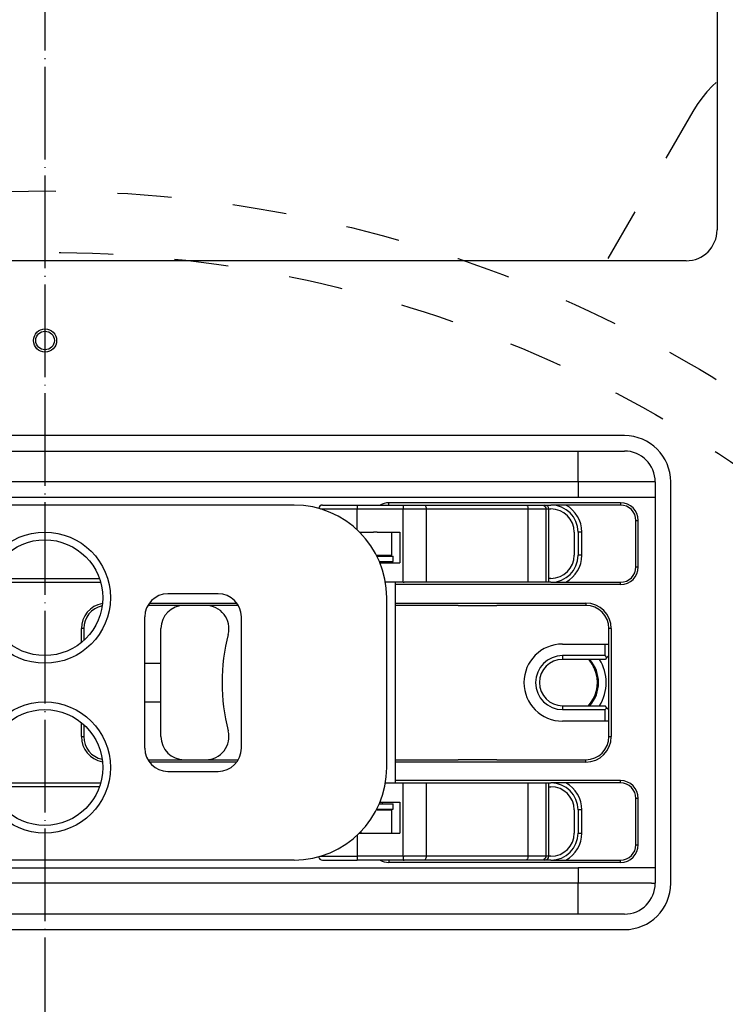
# Model space of a CAD drawing. Extents: x -1809 to 6113, y -4129 to 1471.
# Tile 155 of 197: x 3899 to 3990, y -1761 to -1633. Entities that reach past the tile are written whole.
import ezdxf

# ---------------------------------------------------------------- set-up
doc = ezdxf.new("R2010")
doc.units = 0
doc.linetypes.add('DASHED', pattern=[15, 7, -8])
doc.linetypes.add('DOT_CENTER', pattern=[14, 12, -1, 0, -1])
doc.layers.get('0').update_dxf_attribs({"linetype": 'CONTINUOUS'})
doc.layers.add('1', color=7, linetype='CONTINUOUS')

# ---------------------------------------------------------------- blocks, each defined once
blk = doc.blocks.new('E7018-24101__193', base_point=(4138.86, -1521.88))
at = {"color": 1, "linetype": 'CONTINUOUS'}
for p, q in [((3989.06, -1541.57), (3989.06, -1660.23)), ((3985.06, -1664.23), (3819.06, -1664.23)), ((3977.06, -1686.88), (3827.06, -1686.88)), ((3983.06, -1744.88), (3983.06, -1692.88)), ((3827.06, -1750.88), (3977.06, -1750.88))]:
    blk.add_line(p, q, dxfattribs=at)
for radius in [1.5, 1.2]:
    blk.add_circle((3902.06, -1674.56), radius, dxfattribs=at)
for centre, radius, start, end in [((3985.06, -1660.23), 4, -90, 0), ((3977.06, -1692.88), 6, 0, 90), ((3977.06, -1744.88), 6, -90, 0)]:
    blk.add_arc(centre, radius, start, end, dxfattribs=at)
blk = doc.blocks.new('BUSHING_E7018-21702_1__260', base_point=(3973.56, -1713.88))
at = {"color": 1, "linetype": 'CONTINUOUS'}
for radius, start, end in [(5, 90, -90), (4.5, 15, 41.8103), (4.5, -41.8103, 15)]:
    blk.add_arc((3969.06, -1718.88), radius, start, end, dxfattribs=at)
blk = doc.blocks.new('BUSHINGS_POGOTOWER__263', base_point=(3973.56, -1713.88))
blk.add_blockref('BUSHING_E7018-21702_1__260', (3973.56, -1713.88))
blk = doc.blocks.new('SMALLPARTS__301', base_point=(4152.36, -1481.88))
blk.add_blockref('BUSHINGS_POGOTOWER__263', (3973.56, -1713.88))
blk = doc.blocks.new('E7018-64101__302', base_point=(4152.36, -1481.88))
for name, p in [('SMALLPARTS__301', (4152.36, -1481.88)), ('E7018-24101__193', (4138.86, -1521.88))]:
    blk.add_blockref(name, p)
blk = doc.blocks.new('DUT_BOARD__303', base_point=(4109.88, -1537.57))
at = {"color": 1, "linetype": 'CONTINUOUS'}
for p, q in [((3989.06, -1541.57), (3989.06, -1660.23)), ((3985.06, -1664.23), (3819.06, -1664.23))]:
    blk.add_line(p, q, dxfattribs=at)
blk.add_arc((3985.06, -1660.23), 4, -90, 0, dxfattribs=at)
blk = doc.blocks.new('STIFF_ASSY_DUTBD__304', base_point=(4152.36, -1481.88))
for name, p in [('E7018-64101__302', (4152.36, -1481.88)), ('DUT_BOARD__303', (4109.88, -1537.57))]:
    blk.add_blockref(name, p)
blk = doc.blocks.new('Z_STAGE_PLATE__305', base_point=(3981.06, -1688.88))
at = {"color": 1, "linetype": 'CONTINUOUS'}
for p, q in [((3880.06, -1688.88), (3924.06, -1688.88)), ((3924.06, -1688.88), (3926.06, -1688.88)), ((3926.06, -1688.88), (3927.06, -1688.88)), ((3927.06, -1688.88), (3929.06, -1688.88)), ((3929.06, -1688.88), (3955.56, -1688.88)), ((3955.56, -1688.88), (3957.56, -1688.88)), ((3957.56, -1688.88), (3958.06, -1688.88)), ((3958.06, -1688.88), (3958.56, -1688.88)), ((3958.56, -1688.88), (3960.56, -1688.88)), ((3960.56, -1688.88), (3971.06, -1688.88)), ((3971.06, -1692.88), (3971.06, -1688.88)), ((3971.06, -1688.88), (3977.06, -1688.88)), ((3924.06, -1692.88), (3880.06, -1692.88)), ((3924.56, -1692.88), (3924.06, -1692.88)), ((3928.56, -1692.88), (3924.56, -1692.88)), ((3929.06, -1692.88), (3928.56, -1692.88)), ((3955.56, -1692.88), (3929.06, -1692.88)), ((3956.06, -1692.88), (3955.56, -1692.88)), ((3960.06, -1692.88), (3956.06, -1692.88)), ((3960.56, -1692.88), (3960.06, -1692.88)), ((3971.06, -1692.88), (3960.56, -1692.88)), ((3971.06, -1692.88), (3971.06, -1694.88)), ((3980.56, -1692.88), (3971.06, -1692.88)), ((3981.06, -1692.88), (3980.56, -1692.88)), ((3981.06, -1692.88), (3981.06, -1694.88)), ((3971.06, -1694.88), (3833.06, -1694.88)), ((3981.06, -1694.88), (3971.06, -1694.88)), ((3981.06, -1694.88), (3981.06, -1742.88)), ((3976.56, -1695.58), (3946.56, -1695.58)), ((3946.56, -1695.88), (3946.56, -1695.58)), ((3946.56, -1695.88), (3948.4, -1695.88)), ((3948.4, -1695.88), (3948.56, -1695.88)), ((3948.56, -1695.88), (3951.15, -1695.88)), ((3951.15, -1695.88), (3964.32, -1695.88)), ((3964.32, -1695.88), (3966.41, -1695.88)), ((3966.41, -1695.88), (3966.78, -1695.88)), ((3966.78, -1695.88), (3967.56, -1695.88)), ((3976.56, -1695.88), (3967.56, -1695.88)), ((3976.56, -1695.58), (3976.56, -1695.88)), ((3978.56, -1697.88), (3978.86, -1697.88)), ((3978.56, -1703.88), (3978.56, -1697.88)), ((3978.86, -1703.88), (3978.86, -1697.88)), ((3978.56, -1703.88), (3978.86, -1703.88)), ((3947.37, -1705.88), (3946.56, -1705.88)), ((3948.4, -1705.88), (3947.37, -1705.88)), ((3976.56, -1706.18), (3947.37, -1706.18)), ((3948.4, -1705.88), (3948.56, -1705.88)), ((3951.4, -1705.88), (3948.56, -1705.88)), ((3964.57, -1705.88), (3951.4, -1705.88)), ((3966.89, -1705.88), (3964.57, -1705.88)), ((3967.28, -1705.88), (3966.89, -1705.88)), ((3967.56, -1705.88), (3967.28, -1705.88)), ((3967.56, -1705.88), (3976.56, -1705.88)), ((3976.56, -1706.18), (3976.56, -1705.88)), ((3920.06, -1708.88), (3915.37, -1708.88)), ((3915.57, -1708.58), (3926.87, -1708.58)), ((3922.86, -1708.88), (3920.06, -1708.88)), ((3926.56, -1708.88), (3922.86, -1708.88)), ((3927.07, -1708.88), (3926.56, -1708.88)), ((3947.37, -1708.58), (3972.06, -1708.58)), ((3955.56, -1708.88), (3947.37, -1708.88)), ((3955.56, -1708.88), (3960.56, -1708.88)), ((3968.07, -1708.88), (3960.56, -1708.88)), ((3972.06, -1708.88), (3968.07, -1708.88)), ((3972.06, -1708.58), (3972.06, -1708.88)), ((3906.76, -1713.69), (3906.76, -1711.88)), ((3907.06, -1711.88), (3906.76, -1711.88)), ((3907.06, -1711.88), (3907.06, -1713.43)), ((3975.36, -1711.88), (3975.06, -1711.88)), ((3975.06, -1713.88), (3975.06, -1711.88)), ((3975.36, -1711.88), (3975.36, -1725.88)), ((3975.06, -1715.38), (3975.06, -1713.88)), ((3975.06, -1722.38), (3975.06, -1715.38)), ((3975.06, -1723.88), (3975.06, -1722.38)), ((3906.76, -1725.88), (3906.76, -1724.07)), ((3907.06, -1724.33), (3907.06, -1725.88)), ((3975.06, -1725.88), (3975.06, -1723.88)), ((3906.76, -1725.88), (3907.06, -1725.88)), ((3975.06, -1725.88), (3975.36, -1725.88)), ((3915.37, -1728.88), (3920.06, -1728.88)), ((3926.87, -1729.18), (3915.57, -1729.18)), ((3920.06, -1728.88), (3922.86, -1728.88)), ((3922.86, -1728.88), (3926.06, -1728.88)), ((3926.06, -1728.88), (3927.07, -1728.88)), ((3947.37, -1728.88), (3955.56, -1728.88)), ((3972.06, -1729.18), (3947.37, -1729.18)), ((3960.56, -1728.88), (3955.56, -1728.88)), ((3960.56, -1728.88), (3967.97, -1728.88)), ((3967.97, -1728.88), (3972.06, -1728.88)), ((3972.06, -1729.18), (3972.06, -1728.88)), ((3946.56, -1731.88), (3947.37, -1731.88)), ((3976.56, -1731.58), (3947.37, -1731.58)), ((3947.37, -1731.88), (3948.4, -1731.88)), ((3948.4, -1731.88), (3948.56, -1731.88)), ((3948.56, -1731.88), (3951.4, -1731.88)), ((3951.4, -1731.88), (3964.57, -1731.88)), ((3964.57, -1731.88), (3966.89, -1731.88)), ((3966.89, -1731.88), (3967.28, -1731.88)), ((3967.28, -1731.88), (3967.56, -1731.88)), ((3976.56, -1731.88), (3967.56, -1731.88)), ((3976.56, -1731.88), (3976.56, -1731.58)), ((3978.86, -1733.88), (3978.56, -1733.88)), ((3978.56, -1739.88), (3978.56, -1733.88)), ((3978.86, -1739.88), (3978.86, -1733.88)), ((3978.56, -1739.88), (3978.86, -1739.88)), ((3948.4, -1741.88), (3946.56, -1741.88)), ((3946.56, -1741.88), (3946.56, -1742.18)), ((3976.56, -1742.18), (3946.56, -1742.18)), ((3948.4, -1741.88), (3948.56, -1741.88)), ((3951.15, -1741.88), (3948.56, -1741.88)), ((3964.32, -1741.88), (3951.15, -1741.88)), ((3966.41, -1741.88), (3964.32, -1741.88)), ((3966.78, -1741.88), (3966.41, -1741.88)), ((3967.56, -1741.88), (3966.78, -1741.88)), ((3967.56, -1741.88), (3976.56, -1741.88)), ((3976.56, -1742.18), (3976.56, -1741.88)), ((3833.06, -1742.88), (3971.06, -1742.88)), ((3971.06, -1742.88), (3971.06, -1744.88)), ((3981.06, -1742.88), (3971.06, -1742.88)), ((3981.06, -1742.88), (3981.06, -1744.88)), ((3924.06, -1744.88), (3880.06, -1744.88)), ((3924.56, -1744.88), (3924.06, -1744.88)), ((3928.56, -1744.88), (3924.56, -1744.88)), ((3929, -1744.88), (3928.56, -1744.88)), ((3929.06, -1744.88), (3929, -1744.88)), ((3955.56, -1744.88), (3929.06, -1744.88)), ((3956.06, -1744.88), (3955.56, -1744.88)), ((3960.06, -1744.88), (3956.06, -1744.88)), ((3960.5, -1744.88), (3960.06, -1744.88)), ((3960.56, -1744.88), (3960.5, -1744.88)), ((3971.06, -1744.88), (3960.56, -1744.88)), ((3980.56, -1744.88), (3971.06, -1744.88)), ((3971.06, -1748.88), (3971.06, -1744.88)), ((3980.56, -1744.88), (3981.06, -1744.88)), ((3924.06, -1748.88), (3880.06, -1748.88)), ((3926.06, -1748.88), (3924.06, -1748.88)), ((3927.06, -1748.88), (3926.06, -1748.88)), ((3929.06, -1748.88), (3927.06, -1748.88)), ((3955.56, -1748.88), (3929.06, -1748.88)), ((3957.56, -1748.88), (3955.56, -1748.88)), ((3958.06, -1748.88), (3957.56, -1748.88)), ((3958.56, -1748.88), (3958.06, -1748.88)), ((3960.56, -1748.88), (3958.56, -1748.88)), ((3971.06, -1748.88), (3960.56, -1748.88)), ((3977.06, -1748.88), (3971.06, -1748.88))]:
    blk.add_line(p, q, dxfattribs=at)
for centre, radius, start, end in [((3977.06, -1692.88), 4, 0, 90), ((3946.56, -1697.88), 2.3, 90, 119.5918), ((3976.56, -1697.88), 2.3, 0, 90), ((3976.56, -1697.88), 2, 0, 90), ((3976.56, -1703.88), 2.3, -90, 0), ((3976.56, -1703.88), 2, -90, 0), ((3910.06, -1711.88), 3.3, 100.1768, 180), ((3910.06, -1711.88), 3, 101.9521, 180), ((3972.06, -1711.88), 3.3, 0, 90), ((3972.06, -1711.88), 3, 0, 90), ((3910.06, -1725.88), 3.3, 180, -100.1768), ((3910.06, -1725.88), 3, 180, -101.9521), ((3972.06, -1725.88), 3.3, -90, 0), ((3972.06, -1725.88), 3, -90, 0), ((3976.56, -1733.88), 2.3, 0, 90), ((3976.56, -1733.88), 2, 0, 90), ((3976.56, -1739.88), 2.3, -90, 0), ((3976.56, -1739.88), 2, -90, 0), ((3946.56, -1739.88), 2.3, -119.5918, -90), ((3977.06, -1744.88), 4, -90, 0)]:
    blk.add_arc(centre, radius, start, end, dxfattribs=at)
blk = doc.blocks.new('PIN_E7018-23703_1__306', base_point=(3960.56, -1688.88))
at = {"color": 1, "linetype": 'CONTINUOUS'}
for p, q in [((3955.56, -1688.88), (3957.56, -1688.88)), ((3958.56, -1688.88), (3960.56, -1688.88)), ((3956.06, -1692.88), (3955.56, -1692.88)), ((3960.06, -1692.88), (3956.06, -1692.88)), ((3960.56, -1692.88), (3960.06, -1692.88))]:
    blk.add_line(p, q, dxfattribs=at)
blk = doc.blocks.new('PIN_E7018-23703_2__307', base_point=(3929.06, -1688.88))
at = {"color": 1, "linetype": 'CONTINUOUS'}
for p, q in [((3924.06, -1688.88), (3926.06, -1688.88)), ((3927.06, -1688.88), (3929.06, -1688.88)), ((3924.56, -1692.88), (3924.06, -1692.88)), ((3928.56, -1692.88), (3924.56, -1692.88)), ((3929.06, -1692.88), (3928.56, -1692.88))]:
    blk.add_line(p, q, dxfattribs=at)
blk = doc.blocks.new('PIN_E7018-23703_7__311', base_point=(3929.06, -1744.88))
at = {"color": 1, "linetype": 'CONTINUOUS'}
for p, q in [((3924.56, -1744.88), (3924.06, -1744.88)), ((3928.56, -1744.88), (3924.56, -1744.88)), ((3929, -1744.88), (3928.56, -1744.88)), ((3929.06, -1744.88), (3929, -1744.88)), ((3926.06, -1748.88), (3924.06, -1748.88)), ((3929.06, -1748.88), (3927.06, -1748.88))]:
    blk.add_line(p, q, dxfattribs=at)
blk = doc.blocks.new('PIN_E7018-23703_8__312', base_point=(3960.56, -1744.88))
at = {"color": 1, "linetype": 'CONTINUOUS'}
for p, q in [((3956.06, -1744.88), (3955.56, -1744.88)), ((3960.06, -1744.88), (3956.06, -1744.88)), ((3960.5, -1744.88), (3960.06, -1744.88)), ((3960.56, -1744.88), (3960.5, -1744.88)), ((3957.56, -1748.88), (3955.56, -1748.88)), ((3960.56, -1748.88), (3958.56, -1748.88))]:
    blk.add_line(p, q, dxfattribs=at)
blk = doc.blocks.new('LATCHPINS__314', base_point=(3960.56, -1688.88))
for name, p in [('PIN_E7018-23703_2__307', (3929.06, -1688.88)), ('PIN_E7018-23703_1__306', (3960.56, -1688.88)), ('PIN_E7018-23703_7__311', (3929.06, -1744.88)), ('PIN_E7018-23703_8__312', (3960.56, -1744.88))]:
    blk.add_blockref(name, p)
blk = doc.blocks.new('RAIL_E7018-23701_2__315', base_point=(3946.97, -1731.88))
at = {"color": 1, "linetype": 'CONTINUOUS'}
for p, q in [((3894.79, -1731.88), (3909.24, -1731.88)), ((3909.09, -1732.38), (3894.95, -1732.38)), ((3945.06, -1735.38), (3944.97, -1735.38)), ((3945.06, -1735.38), (3945.56, -1735.38)), ((3945.56, -1735.38), (3946.97, -1735.38)), ((3946.97, -1738.38), (3946.97, -1735.38)), ((3942.77, -1738.38), (3942.97, -1738.38)), ((3942.97, -1738.38), (3942.97, -1738.18)), ((3942.97, -1738.38), (3944.56, -1738.38)), ((3944.56, -1738.38), (3945.06, -1738.38)), ((3945.06, -1738.38), (3945.56, -1738.38)), ((3945.56, -1738.38), (3946.97, -1738.38)), ((3917.47, -1741.88), (3869.16, -1741.88)), ((3928.34, -1741.88), (3917.47, -1741.88)), ((3929.34, -1741.88), (3928.34, -1741.88))]:
    blk.add_line(p, q, dxfattribs=at)
blk = doc.blocks.new('RAIL_E7018-23701_1__316', base_point=(3946.97, -1695.88))
at = {"color": 1, "linetype": 'CONTINUOUS'}
for p, q in [((3917.47, -1695.88), (3869.16, -1695.88)), ((3928.34, -1695.88), (3917.47, -1695.88)), ((3929.34, -1695.88), (3928.34, -1695.88)), ((3942.77, -1699.38), (3942.97, -1699.38)), ((3942.97, -1699.38), (3944.56, -1699.38)), ((3942.97, -1699.58), (3942.97, -1699.38)), ((3945.06, -1699.38), (3944.56, -1699.38)), ((3945.06, -1699.38), (3945.56, -1699.38)), ((3945.56, -1699.38), (3946.97, -1699.38)), ((3946.97, -1702.38), (3946.97, -1699.38)), ((3944.97, -1702.38), (3945.06, -1702.38)), ((3945.06, -1702.38), (3945.56, -1702.38)), ((3945.56, -1702.38), (3946.97, -1702.38)), ((3894.95, -1705.38), (3909.09, -1705.38)), ((3894.79, -1705.88), (3909.24, -1705.88))]:
    blk.add_line(p, q, dxfattribs=at)
blk = doc.blocks.new('PIN_E7018-23702_1__319', base_point=(3944.97, -1695.88))
at = {"color": 1, "linetype": 'CONTINUOUS'}
for p, q in [((3940.27, -1695.88), (3942.47, -1695.88)), ((3942.47, -1695.88), (3944.67, -1695.88)), ((3944.97, -1702.39), (3944.97, -1702.38)), ((3944.97, -1735.38), (3944.97, -1735.37)), ((3940.27, -1741.88), (3942.47, -1741.88)), ((3944.67, -1741.88), (3942.47, -1741.88))]:
    blk.add_line(p, q, dxfattribs=at)
blk = doc.blocks.new('CAM_E7018-25002__320', base_point=(3967.28, -1695.88))
at = {"color": 1, "linetype": 'CONTINUOUS'}
for p, q in [((3937.73, -1696.38), (3942.47, -1696.38)), ((3937.97, -1695.88), (3940.27, -1695.88)), ((3940.27, -1695.88), (3942.47, -1695.88)), ((3942.47, -1695.88), (3942.47, -1696.38)), ((3942.47, -1695.88), (3944.67, -1695.88)), ((3942.47, -1696.38), (3948.4, -1696.38)), ((3942.47, -1699.09), (3942.47, -1696.38)), ((3944.67, -1695.88), (3946.56, -1695.88)), ((3946.56, -1695.88), (3948.4, -1695.88)), ((3948.4, -1695.88), (3948.4, -1696.38)), ((3948.4, -1695.88), (3948.56, -1695.88)), ((3948.4, -1705.88), (3948.4, -1696.38)), ((3948.4, -1696.38), (3948.56, -1696.38)), ((3948.56, -1695.88), (3951.15, -1695.88)), ((3948.56, -1696.38), (3951.4, -1696.38)), ((3951.15, -1695.88), (3964.32, -1695.88)), ((3951.4, -1696.38), (3951.4, -1705.88)), ((3951.4, -1696.38), (3954.56, -1696.38)), ((3954.56, -1696.38), (3961.56, -1696.38)), ((3961.56, -1696.38), (3964.57, -1696.38)), ((3964.32, -1695.88), (3966.41, -1695.88)), ((3964.57, -1696.38), (3964.57, -1705.88)), ((3964.57, -1696.38), (3966.89, -1696.38)), ((3966.41, -1695.88), (3966.78, -1695.88)), ((3966.89, -1696.38), (3967.28, -1696.38)), ((3966.89, -1696.38), (3966.89, -1705.88)), ((3967.28, -1705.88), (3967.28, -1696.38)), ((3942.77, -1699.38), (3942.97, -1699.38)), ((3942.97, -1699.38), (3944.56, -1699.38)), ((3945.06, -1699.38), (3944.56, -1699.38)), ((3945.06, -1699.38), (3945.56, -1699.38)), ((3945.56, -1699.38), (3946.97, -1699.38)), ((3946.97, -1699.38), (3947.97, -1699.38)), ((3947.97, -1699.38), (3947.97, -1703.38)), ((3945.43, -1703.38), (3947.97, -1703.38)), ((3946.56, -1705.88), (3946.13, -1705.88)), ((3947.37, -1705.88), (3946.56, -1705.88)), ((3948.4, -1705.88), (3947.37, -1705.88)), ((3947.37, -1705.88), (3947.37, -1731.88)), ((3948.4, -1705.88), (3948.56, -1705.88)), ((3951.4, -1705.88), (3948.56, -1705.88)), ((3964.57, -1705.88), (3951.4, -1705.88)), ((3966.89, -1705.88), (3964.57, -1705.88)), ((3967.28, -1705.88), (3966.89, -1705.88)), ((3946.13, -1731.88), (3946.56, -1731.88)), ((3946.56, -1731.88), (3947.37, -1731.88)), ((3947.37, -1731.88), (3948.4, -1731.88)), ((3948.4, -1741.38), (3948.4, -1731.88)), ((3948.4, -1731.88), (3948.56, -1731.88)), ((3948.56, -1731.88), (3951.4, -1731.88)), ((3951.4, -1731.88), (3951.4, -1741.38)), ((3951.4, -1731.88), (3964.57, -1731.88)), ((3964.57, -1731.88), (3964.57, -1741.38)), ((3964.57, -1731.88), (3966.89, -1731.88)), ((3966.89, -1731.88), (3966.89, -1741.38)), ((3966.89, -1731.88), (3967.28, -1731.88)), ((3967.28, -1741.38), (3967.28, -1731.88)), ((3945.43, -1734.38), (3947.97, -1734.38)), ((3947.97, -1734.38), (3947.97, -1738.38)), ((3942.47, -1738.67), (3942.47, -1741.38)), ((3942.77, -1738.38), (3942.97, -1738.38)), ((3942.97, -1738.38), (3944.56, -1738.38)), ((3944.56, -1738.38), (3945.06, -1738.38)), ((3945.06, -1738.38), (3945.56, -1738.38)), ((3945.56, -1738.38), (3946.97, -1738.38)), ((3946.97, -1738.38), (3947.97, -1738.38)), ((3937.73, -1741.38), (3942.47, -1741.38)), ((3937.97, -1741.88), (3940.27, -1741.88)), ((3940.27, -1741.88), (3942.47, -1741.88)), ((3942.47, -1741.38), (3942.47, -1741.88)), ((3948.4, -1741.38), (3942.47, -1741.38)), ((3944.67, -1741.88), (3942.47, -1741.88)), ((3946.56, -1741.88), (3944.67, -1741.88)), ((3948.4, -1741.88), (3946.56, -1741.88)), ((3948.4, -1741.38), (3948.4, -1741.88)), ((3948.4, -1741.38), (3948.56, -1741.38)), ((3948.4, -1741.88), (3948.56, -1741.88)), ((3951.4, -1741.38), (3948.56, -1741.38)), ((3951.15, -1741.88), (3948.56, -1741.88)), ((3964.32, -1741.88), (3951.15, -1741.88)), ((3954.56, -1741.38), (3951.4, -1741.38)), ((3961.56, -1741.38), (3954.56, -1741.38)), ((3964.57, -1741.38), (3961.56, -1741.38)), ((3966.41, -1741.88), (3964.32, -1741.88)), ((3966.89, -1741.38), (3964.57, -1741.38)), ((3966.78, -1741.88), (3966.41, -1741.88)), ((3967.28, -1741.38), (3966.89, -1741.38))]:
    blk.add_line(p, q, dxfattribs=at)
for centre, start, end in [((3937.97, -1696.38), 90, 171.6987), ((3966.78, -1696.38), 0, 90), ((3937.97, -1741.38), -171.6987, -90), ((3966.78, -1741.38), -90, 0)]:
    blk.add_arc(centre, 0.5, start, end, dxfattribs=at)
for points in [[(3951.15, -1695.88), (3951.19, -1695.88), (3951.24, -1695.9), (3951.31, -1695.99), (3951.35, -1696.05), (3951.39, -1696.2), (3951.4, -1696.29), (3951.4, -1696.38)], [(3964.32, -1695.88), (3964.37, -1695.88), (3964.41, -1695.9), (3964.49, -1695.99), (3964.52, -1696.05), (3964.56, -1696.2), (3964.57, -1696.29), (3964.57, -1696.38)], [(3966.41, -1695.88), (3966.5, -1695.88), (3966.58, -1695.9), (3966.72, -1695.99), (3966.78, -1696.05), (3966.87, -1696.2), (3966.89, -1696.29), (3966.89, -1696.38)], [(3951.4, -1741.38), (3951.4, -1741.47), (3951.39, -1741.55), (3951.35, -1741.7), (3951.31, -1741.77), (3951.24, -1741.86), (3951.19, -1741.88), (3951.15, -1741.88)], [(3964.57, -1741.38), (3964.57, -1741.47), (3964.56, -1741.55), (3964.52, -1741.7), (3964.49, -1741.77), (3964.41, -1741.86), (3964.37, -1741.88), (3964.32, -1741.88)], [(3966.89, -1741.38), (3966.89, -1741.47), (3966.87, -1741.55), (3966.78, -1741.7), (3966.72, -1741.77), (3966.58, -1741.86), (3966.5, -1741.88), (3966.41, -1741.88)]]:
    blk.add_open_spline(points, degree=3, knots=[0, 0, 0, 0, 1, 1, 2, 2, 3, 3, 3, 3], dxfattribs=at)
blk = doc.blocks.new('RETAIN_RING_DIN6799-4__321', base_point=(3947.12, -1734.58))
at = {"color": 1, "linetype": 'CONTINUOUS'}
for p, q in [((3945.34, -1734.58), (3947.12, -1734.58)), ((3947.12, -1735.28), (3947.12, -1734.58)), ((3945.02, -1735.28), (3947.12, -1735.28))]:
    blk.add_line(p, q, dxfattribs=at)
blk = doc.blocks.new('RETAIN_RING_DIN6799-4__322', base_point=(3947.12, -1702.48))
at = {"color": 1, "linetype": 'CONTINUOUS'}
for p, q in [((3945.02, -1702.48), (3947.12, -1702.48)), ((3947.12, -1703.18), (3947.12, -1702.48)), ((3945.34, -1703.18), (3947.12, -1703.18))]:
    blk.add_line(p, q, dxfattribs=at)
blk = doc.blocks.new('LEVER_E7018-25001__324', base_point=(3946.3, -1695.88))
at = {"color": 1, "linetype": 'CONTINUOUS'}
for p, q in [((3917.47, -1695.88), (3869.16, -1695.88)), ((3928.34, -1695.88), (3917.47, -1695.88)), ((3929.34, -1695.88), (3928.34, -1695.88)), ((3934.3, -1695.88), (3929.34, -1695.88)), ((3924.47, -1707.38), (3917.97, -1707.38)), ((3946.3, -1729.88), (3946.3, -1707.88)), ((3914.97, -1727.38), (3914.97, -1710.38)), ((3927.47, -1727.38), (3927.47, -1710.38)), ((3917.97, -1730.38), (3924.47, -1730.38)), ((3917.47, -1741.88), (3869.16, -1741.88)), ((3928.34, -1741.88), (3917.47, -1741.88)), ((3929.34, -1741.88), (3928.34, -1741.88)), ((3934.3, -1741.88), (3929.34, -1741.88))]:
    blk.add_line(p, q, dxfattribs=at)
for centre, radius in [((3902.02, -1707.88), 8.5), ((3902.02, -1707.88), 7.5), ((3902.02, -1729.88), 8.5), ((3902.02, -1729.88), 7.5)]:
    blk.add_circle(centre, radius, dxfattribs=at)
for centre, radius, start, end in [((3934.3, -1707.88), 12, 0, 90), ((3917.97, -1710.38), 3, 90, 180), ((3924.47, -1710.38), 3, 0, 90), ((3917.97, -1727.38), 3, 180, -90), ((3924.47, -1727.38), 3, -90, 0), ((3934.3, -1729.88), 12, -90, 0)]:
    blk.add_arc(centre, radius, start, end, dxfattribs=at)
blk = doc.blocks.new('CLAMP_ASSY__325', base_point=(3967.28, -1695.88))
for name, p in [('RAIL_E7018-23701_1__316', (3946.97, -1695.88)), ('LEVER_E7018-25001__324', (3946.3, -1695.88)), ('CAM_E7018-25002__320', (3967.28, -1695.88)), ('PIN_E7018-23702_1__319', (3944.97, -1695.88)), ('RETAIN_RING_DIN6799-4__322', (3947.12, -1702.48)), ('RAIL_E7018-23701_2__315', (3946.97, -1731.88)), ('RETAIN_RING_DIN6799-4__321', (3947.12, -1734.58))]:
    blk.add_blockref(name, p)
blk = doc.blocks.new('LATCH_E7018-21201_1__326', base_point=(3975.06, -1708.88))
at = {"color": 1, "linetype": 'CONTINUOUS'}
for p, q in [((3922.86, -1708.88), (3920.06, -1708.88)), ((3926.56, -1708.88), (3922.86, -1708.88)), ((3927.07, -1708.88), (3926.56, -1708.88)), ((3955.56, -1708.88), (3947.37, -1708.88)), ((3955.56, -1708.88), (3960.56, -1708.88)), ((3968.07, -1708.88), (3960.56, -1708.88)), ((3972.06, -1708.88), (3968.07, -1708.88)), ((3917.06, -1725.88), (3917.06, -1711.88)), ((3975.06, -1713.88), (3975.06, -1711.88)), ((3969.06, -1713.88), (3974.56, -1713.88)), ((3974.56, -1715.38), (3974.56, -1713.88)), ((3974.56, -1713.88), (3975.06, -1713.88)), ((3975.06, -1715.38), (3975.06, -1713.88)), ((3969.06, -1715.38), (3969.06, -1715.88)), ((3974.56, -1715.38), (3969.06, -1715.38)), ((3974.81, -1715.63), (3974.56, -1715.38)), ((3974.81, -1715.63), (3974.56, -1715.88)), ((3975.06, -1715.38), (3974.81, -1715.63)), ((3974.56, -1715.88), (3969.06, -1715.88)), ((3969.06, -1721.88), (3969.06, -1722.38)), ((3969.06, -1721.88), (3974.56, -1721.88)), ((3974.81, -1722.13), (3974.56, -1721.88)), ((3969.06, -1722.38), (3974.56, -1722.38)), ((3974.81, -1722.13), (3974.56, -1722.38)), ((3974.56, -1723.88), (3974.56, -1722.38)), ((3974.81, -1722.13), (3975.06, -1722.38)), ((3975.06, -1723.88), (3975.06, -1722.38)), ((3974.56, -1723.88), (3969.06, -1723.88)), ((3975.06, -1723.88), (3974.56, -1723.88)), ((3975.06, -1725.88), (3975.06, -1723.88)), ((3920.06, -1728.88), (3922.86, -1728.88)), ((3922.86, -1728.88), (3926.06, -1728.88)), ((3926.06, -1728.88), (3927.07, -1728.88)), ((3947.37, -1728.88), (3955.56, -1728.88)), ((3960.56, -1728.88), (3955.56, -1728.88)), ((3960.56, -1728.88), (3967.97, -1728.88)), ((3967.97, -1728.88), (3972.06, -1728.88))]:
    blk.add_line(p, q, dxfattribs=at)
for centre, radius, start, end in [((3920.06, -1711.88), 3, 90, 180), ((3922.86, -1711.88), 3, -14.4775, 90), ((3972.06, -1711.88), 3, 0, 90), ((3949.97, -1718.88), 25, 165.5225, 180), ((3969.06, -1718.88), 5, 90, -90), ((3969.06, -1718.88), 3.5, 90, -90), ((3969.06, -1718.88), 3, 90, -90), ((3949.97, -1718.88), 25, 180, -165.5225), ((3920.06, -1725.88), 3, 180, -90), ((3922.86, -1725.88), 3, -90, 14.4775), ((3972.06, -1725.88), 3, -90, 0)]:
    blk.add_arc(centre, radius, start, end, dxfattribs=at)
blk = doc.blocks.new('DOWEL_PIN_5X50_DIN6325_328', base_point=(3917.06, -1716.38))
at = {"color": 1, "linetype": 'CONTINUOUS'}
for p, q in [((3887.06, -1716.38), (3889.06, -1716.38)), ((3914.97, -1716.38), (3917.06, -1716.38)), ((3887.06, -1721.38), (3889.06, -1721.38)), ((3914.97, -1721.38), (3917.06, -1721.38))]:
    blk.add_line(p, q, dxfattribs=at)
blk = doc.blocks.new('LOCK_ASSY__329', base_point=(3975.06, -1708.88))
for name, p in [('LATCH_E7018-21201_1__326', (3975.06, -1708.88)), ('DOWEL_PIN_5X50_DIN6325_328', (3917.06, -1716.38))]:
    blk.add_blockref(name, p)
blk = doc.blocks.new('Z-STAGE_ASSY__330', base_point=(3981.06, -1688.88))
for name, p in [('Z_STAGE_PLATE__305', (3981.06, -1688.88)), ('LATCHPINS__314', (3960.56, -1688.88)), ('CLAMP_ASSY__325', (3967.28, -1695.88)), ('LOCK_ASSY__329', (3975.06, -1708.88))]:
    blk.add_blockref(name, p)
blk = doc.blocks.new('PLATE_E7018-27702__331', base_point=(3981.06, -1688.88))
at = {"color": 1, "linetype": 'CONTINUOUS'}
for p, q in [((3880.06, -1688.88), (3924.06, -1688.88)), ((3924.06, -1688.88), (3926.06, -1688.88)), ((3926.06, -1688.88), (3927.06, -1688.88)), ((3927.06, -1688.88), (3929.06, -1688.88)), ((3929.06, -1688.88), (3955.56, -1688.88)), ((3955.56, -1688.88), (3957.56, -1688.88)), ((3957.56, -1688.88), (3958.06, -1688.88)), ((3958.06, -1688.88), (3958.56, -1688.88)), ((3958.56, -1688.88), (3960.56, -1688.88)), ((3960.56, -1688.88), (3971.06, -1688.88)), ((3971.06, -1688.88), (3977.06, -1688.88)), ((3981.06, -1692.88), (3980.56, -1692.88)), ((3981.06, -1692.88), (3981.06, -1694.88)), ((3981.06, -1694.88), (3981.06, -1742.88)), ((3948.56, -1695.88), (3951.15, -1695.88)), ((3948.56, -1696.38), (3951.4, -1696.38)), ((3951.15, -1695.88), (3964.32, -1695.88)), ((3951.4, -1696.38), (3954.56, -1696.38)), ((3954.56, -1696.38), (3961.56, -1696.38)), ((3961.56, -1696.38), (3964.57, -1696.38)), ((3964.32, -1695.88), (3966.41, -1695.88)), ((3964.57, -1696.38), (3966.89, -1696.38)), ((3966.41, -1695.88), (3966.78, -1695.88)), ((3966.78, -1695.88), (3967.56, -1695.88)), ((3966.89, -1696.38), (3967.28, -1696.38)), ((3967.28, -1696.38), (3967.56, -1696.38)), ((3945.06, -1699.38), (3944.56, -1699.38)), ((3970.56, -1699.38), (3970.56, -1702.38)), ((3971.56, -1699.38), (3971.06, -1699.38)), ((3971.06, -1699.38), (3971.06, -1702.38)), ((3971.56, -1702.38), (3971.56, -1699.38)), ((3944.97, -1702.38), (3945.06, -1702.38)), ((3971.56, -1702.38), (3971.06, -1702.38)), ((3967.56, -1705.38), (3967.28, -1705.38)), ((3951.4, -1705.88), (3948.56, -1705.88)), ((3964.57, -1705.88), (3951.4, -1705.88)), ((3966.89, -1705.88), (3964.57, -1705.88)), ((3967.28, -1705.88), (3966.89, -1705.88)), ((3967.56, -1705.88), (3967.28, -1705.88)), ((3948.56, -1731.88), (3951.4, -1731.88)), ((3951.4, -1731.88), (3964.57, -1731.88)), ((3964.57, -1731.88), (3966.89, -1731.88)), ((3966.89, -1731.88), (3967.28, -1731.88)), ((3967.28, -1731.88), (3967.56, -1731.88)), ((3967.28, -1732.38), (3967.56, -1732.38)), ((3945.06, -1735.38), (3944.97, -1735.38)), ((3970.56, -1735.38), (3970.56, -1738.38)), ((3971.56, -1735.38), (3971.06, -1735.38)), ((3971.06, -1735.38), (3971.06, -1738.38)), ((3971.56, -1738.38), (3971.56, -1735.38)), ((3944.56, -1738.38), (3945.06, -1738.38)), ((3971.06, -1738.38), (3971.56, -1738.38)), ((3951.4, -1741.38), (3948.56, -1741.38)), ((3951.15, -1741.88), (3948.56, -1741.88)), ((3964.32, -1741.88), (3951.15, -1741.88)), ((3954.56, -1741.38), (3951.4, -1741.38)), ((3961.56, -1741.38), (3954.56, -1741.38)), ((3964.57, -1741.38), (3961.56, -1741.38)), ((3966.41, -1741.88), (3964.32, -1741.88)), ((3966.89, -1741.38), (3964.57, -1741.38)), ((3966.78, -1741.88), (3966.41, -1741.88)), ((3967.56, -1741.88), (3966.78, -1741.88)), ((3967.28, -1741.38), (3966.89, -1741.38)), ((3967.56, -1741.38), (3967.28, -1741.38)), ((3981.06, -1742.88), (3981.06, -1744.88)), ((3980.56, -1744.88), (3981.06, -1744.88)), ((3924.06, -1748.88), (3880.06, -1748.88)), ((3926.06, -1748.88), (3924.06, -1748.88)), ((3927.06, -1748.88), (3926.06, -1748.88)), ((3929.06, -1748.88), (3927.06, -1748.88)), ((3955.56, -1748.88), (3929.06, -1748.88)), ((3957.56, -1748.88), (3955.56, -1748.88)), ((3958.06, -1748.88), (3957.56, -1748.88)), ((3958.56, -1748.88), (3958.06, -1748.88)), ((3960.56, -1748.88), (3958.56, -1748.88)), ((3971.06, -1748.88), (3960.56, -1748.88)), ((3977.06, -1748.88), (3971.06, -1748.88))]:
    blk.add_line(p, q, dxfattribs=at)
for centre, radius, start, end in [((3977.06, -1692.88), 4, 0, 90), ((3967.56, -1699.38), 3.5, 0, 90), ((3967.56, -1699.38), 3, 0, 90), ((3967.56, -1699.38), 4, 0, 61.045), ((3948.56, -1702.38), 3.5, 180, -178.3628), ((3948.56, -1702.38), 3, 180, -178.0898), ((3967.56, -1702.38), 3.5, -90, 0), ((3967.56, -1702.38), 3, -90, 0), ((3967.56, -1702.38), 4, -61.045, 0), ((3948.56, -1702.38), 3, -164.534, -160.5288), ((3969.11, -1718.88), 4.6, -40.7057, 40.7057), ((3969.11, -1718.88), 5.6, -32.3924, 32.3924), ((3967.56, -1735.38), 3.5, 0, 90), ((3967.56, -1735.38), 4, 0, 61.045), ((3967.56, -1735.38), 3, 0, 90), ((3948.56, -1735.38), 3, 160.5288, 164.534), ((3948.56, -1735.38), 3.5, 178.3628, 180), ((3948.56, -1735.38), 3, 178.0898, 180), ((3967.56, -1738.38), 3.5, -90, 0), ((3967.56, -1738.38), 3, -90, 0), ((3967.56, -1738.38), 4, -61.045, 0), ((3977.06, -1744.88), 4, -90, 0)]:
    blk.add_arc(centre, radius, start, end, dxfattribs=at)
blk = doc.blocks.new('NEEDLE_BEARING_0509_3__332', base_point=(3961.56, -1696.38))
at = {"color": 1, "linetype": 'CONTINUOUS'}
blk.add_line((3954.56, -1696.38), (3961.56, -1696.38), dxfattribs=at)
blk = doc.blocks.new('NEEDLE_BEARING_0509_1__334', base_point=(3961.56, -1741.38))
at = {"color": 1, "linetype": 'CONTINUOUS'}
blk.add_line((3961.56, -1741.38), (3954.56, -1741.38), dxfattribs=at)
blk = doc.blocks.new('DOWEL_PIN_5X22DIN6325__335', base_point=(3960.56, -1728.88))
at = {"color": 1, "linetype": 'CONTINUOUS'}
blk.add_line((3960.56, -1728.88), (3955.56, -1728.88), dxfattribs=at)
blk = doc.blocks.new('DOWEL_PIN_5X22DIN6325__336', base_point=(3960.56, -1708.88))
at = {"color": 1, "linetype": 'CONTINUOUS'}
blk.add_line((3955.56, -1708.88), (3960.56, -1708.88), dxfattribs=at)
blk = doc.blocks.new('BEARING_PARTS__340', base_point=(3961.56, -1696.38))
for name, p in [('NEEDLE_BEARING_0509_3__332', (3961.56, -1696.38)), ('DOWEL_PIN_5X22DIN6325__336', (3960.56, -1708.88)), ('DOWEL_PIN_5X22DIN6325__335', (3960.56, -1728.88)), ('NEEDLE_BEARING_0509_1__334', (3961.56, -1741.38))]:
    blk.add_blockref(name, p)
blk = doc.blocks.new('PLATE_ASSY_E7018-67702_341', base_point=(3981.06, -1688.88))
for name, p in [('PLATE_E7018-27702__331', (3981.06, -1688.88)), ('BEARING_PARTS__340', (3961.56, -1696.38))]:
    blk.add_blockref(name, p)
blk = doc.blocks.new('E7018FA_ASSY_2__342', base_point=(3981.06, -1688.88))
for name in ['Z-STAGE_ASSY__330', 'PLATE_ASSY_E7018-67702_341']:
    blk.add_blockref(name, (3981.06, -1688.88))
blk = doc.blocks.new('E7018FA__381', base_point=(3981.06, -1688.88))
blk.add_blockref('E7018FA_ASSY_2__342', (3981.06, -1688.88))
blk = doc.blocks.new('A1__382', base_point=(4152.36, -1481.88))
for name, p in [('STIFF_ASSY_DUTBD__304', (4152.36, -1481.88)), ('E7018FA__381', (3981.06, -1688.88))]:
    blk.add_blockref(name, p)
blk = doc.blocks.new('FRONT1__383', base_point=(4152.36, -1481.88))
blk.add_blockref('A1__382', (4152.36, -1481.88))
blk = doc.blocks.new('L1__384', base_point=(4152.36, -1481.88))
blk.add_blockref('FRONT1__383', (4152.36, -1481.88))
blk = doc.blocks.new('HEADPLATE_EG__1061', base_point=(3354.3, -2191.02))
at = {"layer": '1', "color": 1, "linetype": 'DOT_CENTER'}
blk.add_line((3902.06, -2060), (3902.06, -1583.75), dxfattribs=at)
at = {"layer": '1', "color": 7, "linetype": 'DASHED'}
blk.add_line((3985.91, -1644.89), (3971.28, -1670.24), dxfattribs=at)
for radius in [166.69, 158.75]:
    blk.add_circle((3902.06, -1821.88), radius, dxfattribs=at)
blk.add_arc((3999.66, -1652.83), 15.87, -30, 150, dxfattribs=at)

msp = doc.modelspace()

# ---------------------------------------------------------------- block references
msp.add_blockref('L1__384', (4152.36, -1481.88))
at = {"layer": '1'}
msp.add_blockref('HEADPLATE_EG__1061', (3354.3, -2191.02), dxfattribs=at)

doc.saveas('drawing.dxf')
